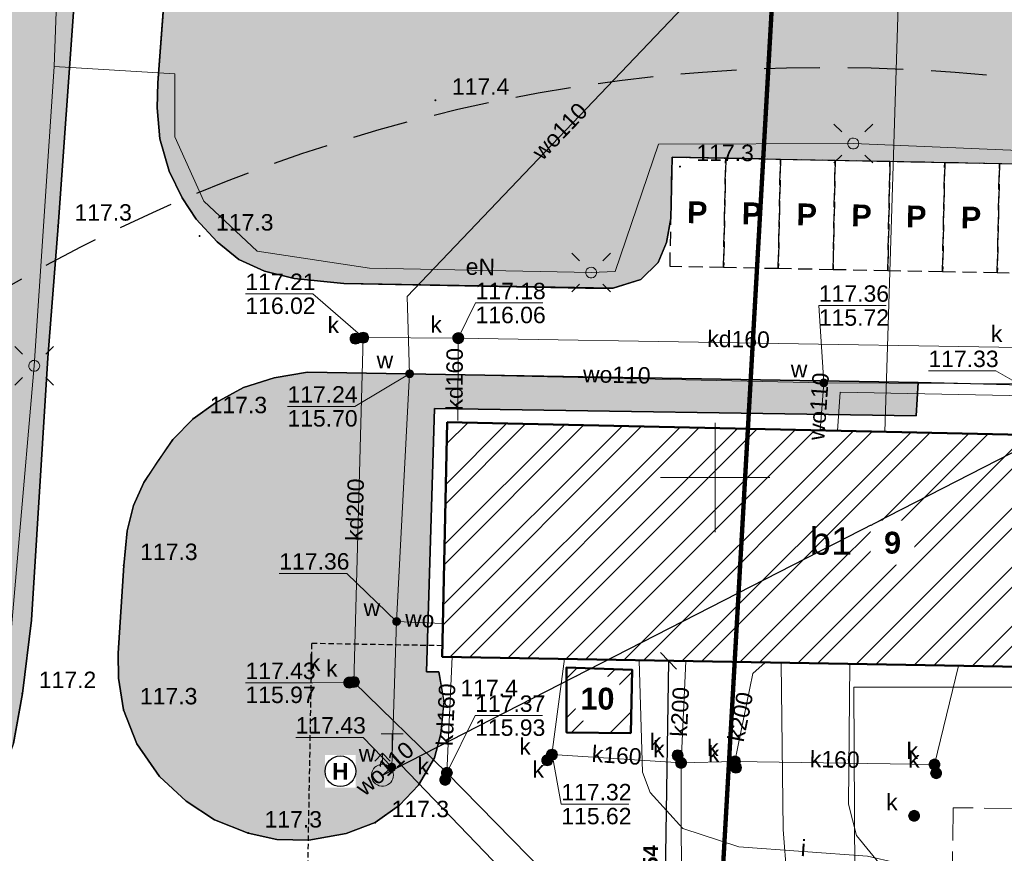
# Model space of a CAD drawing. Header units: millimetres. Extents: x -62780 to 1772512, y -757464 to -52755.
# Tile 50 of 65: x 1692117 to 1692162, y -495783 to -495745. Entities that reach past the tile are written whole.
import ezdxf
from ezdxf.enums import TextEntityAlignment as Align

# ---------------------------------------------------------------- set-up
doc = ezdxf.new("R2010")
doc.units = ezdxf.units.MM
doc.linetypes.add('DASHED', pattern=[19.05, 12.7, -6.35])
doc.linetypes.add('PRZER3-1', pattern=[2, 1.5, -0.5])
for name, color, linetype in [('AAA Cienka linia', 11, 'Continuous'), ('AAA Opis', 2, 'Continuous'), ('AAA Przerywana', 8, 'DASHED'), ('AAA Widok', 2, 'Continuous')]:
    doc.layers.add(name, color=color, linetype=linetype)
for name, color, linetype, lineweight, true_color in [('EGBB01', 7, 'Continuous', 50, 0x0a0909), ('EGBB01_O', 7, 'Continuous', 50, 0x0a0909), ('EGBD03', 7, 'Continuous', 18, 0x008000), ('GSLKOU', 7, 'Continuous', 18, 0x0a0909), ('KTKR01', 7, 'Continuous', 25, 0x0a0909), ('RTPW01', 7, 'Continuous', 13, 0x0a0909), ('RTPW01_O', 7, 'Continuous', 13, 0x0a0909), ('SUPE04', 1, 'Continuous', 18, 0xff0000), ('SUPE04_O', 1, 'Continuous', 18, 0xff0000), ('SUPG05', 7, 'Continuous', 18, 0xbfbf00), ('SUPI01', 7, 'Continuous', 18, 0x0a0909), ('SUPI01_O', 7, 'Continuous', 18, 0x0a0909), ('SUPK01', 7, 'Continuous', 18, 0x803300), ('SUPK01_O', 7, 'Continuous', 18, 0x803300), ('SUPK06', 7, 'Continuous', 18, 0x803300), ('SUPK06_O', 7, 'Continuous', 18, 0x803300), ('SUPS01_05', 7, 'Continuous', 5, 0x803300), ('SUPS01_05_O', 7, 'Continuous', 5, 0x803300), ('SUPS01_08', 5, 'Continuous', 5, 0x0000ff), ('SUPS01_08_O', 5, 'Continuous', 5, 0x0000ff), ('SUPW01', 5, 'Continuous', 18, 0x0000ff), ('SUPW01_O', 5, 'Continuous', 18, 0x0000ff), ('SUPW02', 5, 'Continuous', 18, 0x0000ff), ('SUUS02', 7, 'Continuous', 18, 0x0a0909), ('SUUS15', 5, 'Continuous', 18, 0x0000ff), ('SUUS15_O', 5, 'Continuous', 18, 0x0000ff), ('SUUS21', 7, 'Continuous', 18, 0x0a0909), ('SUUS22', 7, 'Continuous', 18, 0x0a0909), ('SUUS22_O', 7, 'Continuous', 18, 0x0a0909), ('SUUS25_O', 7, 'Continuous', 5, 0x0a0909)]:
    doc.layers.add(name, color=color, linetype=linetype, lineweight=lineweight, true_color=true_color)
for name, color, linetype, lineweight in [('EN_woda technologiczna', 144, 'Continuous', 30), ('Ramka sekcyjna', 7, 'Continuous', 18), ('SUSM', 7, 'Continuous', 18), ('SUUS25', 18, 'Continuous', 13)]:
    doc.layers.add(name, color=color, linetype=linetype, lineweight=lineweight)
doc.styles.add('Arial', font='arial.ttf')
doc.styles.add('Arial B', font='arialbd.ttf')
doc.styles.get("Standard").update_dxf_attribs({"font": 'simplex.shx', "width": 0.8})
doc.dimstyles.new('1 do 5', dxfattribs={"dimscale": 0.5, "dimtxt": 2.25, "dimasz": 2.5, "dimexe": 1.25, "dimexo": 0.625, "dimtad": 1, "dimdec": 1, "dimrnd": 0.5, "dimtxsty": 'Standard', "dimblk": 'OBLIQUE', "dimcen": 2.5, "dimclrd": 256, "dimclre": 256, "dimclrt": 2, "dimadec": 0, "dimazin": 0, "dimtfac": 1, "dimtdec": 1, "dimtmove": 0, "dimatfit": 3, "dimldrblk": 'OBLIQUE', "dimfxl": 1, "dimfxlon": 1, "dimlwd": -1, "dimlwe": -1, "dimarcsym": 0})
pattern_1 = [(45, (-5721847.2938, -6238641.709), (-1.34703841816, 1.34703841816), []), (45, (-5721846.3958, -6238641.709), (-1.34703841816, 1.34703841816), [])]
pattern_2 = [(10.2983164, (1765983.03013, -514020.02638), (0.2094918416, 0.4425997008), [0, -0.38608, 0, -0.4318, 0, -0.41275]), (340.2983164, (1765983.0301, -514020.0264), (0.727485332, 0.4320584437), [0, -0.20828, 0, -0.34798, 0, -0.13335]), (300.2983164, (1765982.75226, -514019.88356), (0.7041679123, -0.360303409), [0, -0.127, 0, -0.4572, 0, -0.5969]), (290.2983164, (1765982.75226, -514019.88356), (0.7810157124, -0.1507660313), [0, -0.0635, 0, -0.29972, 0, -0.3429])]

# ---------------------------------------------------------------- blocks, each defined once
blk = doc.blocks.new('GSPWPN1')
blk.add_hatch(color=0).paths.add_polyline_path([(-0.045, 0), (-0.043467, -0.011647), (-0.038971, -0.0225), (-0.03182, -0.03182), (-0.0225, -0.038971), (-0.011647, -0.043467), (0, -0.045), (0.011647, -0.043467), (0.0225, -0.038971), (0.03182, -0.03182), (0.038971, -0.0225), (0.043467, -0.011647), (0.045, 0), (0.043467, 0.011647), (0.038971, 0.0225), (0.03182, 0.03182), (0.0225, 0.038971), (0.011647, 0.043467), (0, 0.045), (-0.011647, 0.043467), (-0.0225, 0.038971), (-0.03182, 0.03182), (-0.038971, 0.0225), (-0.043467, 0.011647)])
blk = doc.blocks.new('GUPKSH1')
blk.add_hatch(color=0).paths.add_polyline_path([(-0.045, 0), (-0.043467, -0.011647), (-0.038971, -0.0225), (-0.03182, -0.03182), (-0.0225, -0.038971), (-0.011647, -0.043467), (0, -0.045), (0.011647, -0.043467), (0.0225, -0.038971), (0.03182, -0.03182), (0.038971, -0.0225), (0.043467, -0.011647), (0.045, 0), (0.043467, 0.011647), (0.038971, 0.0225), (0.03182, 0.03182), (0.0225, 0.038971), (0.011647, 0.043467), (0, 0.045), (-0.011647, 0.043467), (-0.0225, 0.038971), (-0.03182, 0.03182), (-0.038971, 0.0225), (-0.043467, 0.011647)])
blk = doc.blocks.new('GUPWSH1')
blk.add_hatch(color=0).paths.add_polyline_path([(-0.045, 0), (-0.043467, -0.011647), (-0.038971, -0.0225), (-0.03182, -0.03182), (-0.0225, -0.038971), (-0.011647, -0.043467), (0, -0.045), (0.011647, -0.043467), (0.0225, -0.038971), (0.03182, -0.03182), (0.038971, -0.0225), (0.043467, -0.011647), (0.045, 0), (0.043467, 0.011647), (0.038971, 0.0225), (0.03182, 0.03182), (0.0225, 0.038971), (0.011647, 0.043467), (0, 0.045), (-0.011647, 0.043467), (-0.0225, 0.038971), (-0.03182, 0.03182), (-0.038971, 0.0225), (-0.043467, 0.011647)])
blk = doc.blocks.new('GUPWZA1')
blk.add_hatch(color=0).paths.add_polyline_path([(-0.2, 0), (-0.193185, -0.051764), (-0.173205, -0.1), (-0.141421, -0.141421), (-0.1, -0.173205), (-0.051764, -0.193185), (0, -0.2), (0.051764, -0.193185), (0.1, -0.173205), (0.141421, -0.141421), (0.173205, -0.1), (0.193185, -0.051764), (0.2, 0), (0.193185, 0.051764), (0.173205, 0.1), (0.141421, 0.141421), (0.1, 0.173205), (0.051764, 0.193185), (0, 0.2), (-0.051764, 0.193185), (-0.1, 0.173205), (-0.141421, 0.141421), (-0.173205, 0.1), (-0.193185, 0.051764)])
blk = doc.blocks.new('GUPWDT1')
at = {"true_color": 0xffffff}
blk.add_hatch(color=7, dxfattribs=at).paths.add_polyline_path([(0.5, 0), (0.492404, 0.086824), (0.469846, 0.17101), (0.433013, 0.25), (0.383022, 0.321394), (0.321394, 0.383022), (0.25, 0.433013), (0.17101, 0.469846), (0.086824, 0.492404), (0, 0.5), (-0.086824, 0.492404), (-0.17101, 0.469846), (-0.25, 0.433013), (-0.321394, 0.383022), (-0.383022, 0.321394), (-0.433013, 0.25), (-0.469846, 0.17101), (-0.492404, 0.086824), (-0.5, 0), (-0.492404, -0.086824), (-0.469846, -0.17101), (-0.433013, -0.25), (-0.383022, -0.321394), (-0.321394, -0.383022), (-0.25, -0.433013), (-0.17101, -0.469846), (-0.086824, -0.492404), (0, -0.5), (0.086824, -0.492404), (0.17101, -0.469846), (0.25, -0.433013), (0.321394, -0.383022), (0.383022, -0.321394), (0.433013, -0.25), (0.469846, -0.17101), (0.492404, -0.086824)])
at = {"color": 0}
for points in [[(-0.353553, 0.646447), (0, 1), (0.353553, 0.646447)], [(0, 0.5), (0, 1)]]:
    blk.add_lwpolyline(points, dxfattribs=at)
blk.add_lwpolyline([(0, 0.5), (0.086824, 0.492404), (0.17101, 0.469846), (0.25, 0.433013), (0.321394, 0.383022), (0.383022, 0.321394), (0.433013, 0.25), (0.469846, 0.17101), (0.492404, 0.086824), (0.5, 0), (0.492404, -0.086824), (0.469846, -0.17101), (0.433013, -0.25), (0.377875, -0.32743), (0.309079, -0.393027), (0.229113, -0.444418), (0.140866, -0.479746), (0.047528, -0.497736), (-0.047528, -0.497736), (-0.140866, -0.479746), (-0.229113, -0.444418), (-0.309079, -0.393027), (-0.377875, -0.32743), (-0.433013, -0.25), (-0.4725, -0.163534), (-0.494911, -0.071157), (-0.499434, 0.023791), (-0.485906, 0.117879), (-0.454816, 0.207708), (-0.407288, 0.290028), (-0.34504, 0.361867), (-0.27032, 0.420627), (-0.185831, 0.464184), (-0.094626, 0.490964)], close=True, dxfattribs=at)
blk = doc.blocks.new('GUPWTR1')
at = {"color": 0}
for points in [[(0.5, 1), (-0.5, 1)], [(0, 0), (0, 1)]]:
    blk.add_lwpolyline(points, dxfattribs=at)
blk = doc.blocks.new('GUPKSD1_1')
at = {"true_color": 0xffffff}
blk.add_hatch(color=7, dxfattribs=at).paths.add_polyline_path([(-0.25, 0), (-0.241481, -0.064705), (-0.216506, -0.125), (-0.176777, -0.176777), (-0.125, -0.216506), (-0.064705, -0.241481), (0, -0.25), (0.064705, -0.241481), (0.125, -0.216506), (0.176777, -0.176777), (0.216506, -0.125), (0.241481, -0.064705), (0.25, 0), (0.241481, 0.064705), (0.216506, 0.125), (0.176777, 0.176777), (0.125, 0.216506), (0.064705, 0.241481), (0, 0.25), (-0.064705, 0.241481), (-0.125, 0.216506), (-0.176777, 0.176777), (-0.216506, 0.125), (-0.241481, 0.064705)])
at = {"color": 0}
blk.add_lwpolyline([(0, 0.25), (0.064705, 0.241481), (0.125, 0.216506), (0.176777, 0.176777), (0.216506, 0.125), (0.241481, 0.064705), (0.25, 0), (0.241481, -0.064705), (0.216506, -0.125), (0.176777, -0.176777), (0.125, -0.216506), (0.064705, -0.241481), (0, -0.25), (-0.064705, -0.241481), (-0.125, -0.216506), (-0.176777, -0.176777), (-0.216506, -0.125), (-0.241481, -0.064705), (-0.25, 0), (-0.241481, 0.064705), (-0.216506, 0.125), (-0.176777, 0.176777), (-0.125, 0.216506), (-0.064705, 0.241481)], close=True, dxfattribs=at)
blk = doc.blocks.new('GUPISL1_10')
at = {"true_color": 0xffffff}
blk.add_hatch(color=7, dxfattribs=at).paths.add_polyline_path([(0.241482, 0.064705), (0.216507, 0.125), (0.160698, 0.19151), (0.085505, 0.234922), (0, 0.25), (-0.07369, 0.238893), (-0.14083, 0.20656), (-0.195458, 0.155872), (-0.232718, 0.091335), (-0.2493, 0.018682), (-0.243732, -0.05563), (-0.216507, -0.125), (-0.170042, -0.183262), (-0.10847, -0.225242), (-0.03726, -0.247207), (0.03726, -0.247207), (0.10847, -0.225242), (0.170042, -0.183262), (0.216507, -0.125), (0.241482, -0.064705), (0.25, 0), (0.241482, 0.064705), (0, 0.25), (0.085505, 0.234922), (0.160697, 0.19151), (0.216507, 0.125), (0.241482, 0.064705), (0.25, 0), (0.241482, -0.064705), (0.216507, -0.125), (0.170042, -0.183262), (0.10847, -0.225242), (0.03726, -0.247207), (-0.03726, -0.247207), (-0.10847, -0.225242), (-0.170042, -0.183262), (-0.216507, -0.125), (-0.243732, -0.05563), (-0.2493, 0.018682), (-0.232718, 0.091335), (-0.195458, 0.155872), (-0.14083, 0.20656), (-0.07369, 0.238893), (0, 0.25)])
at = {"color": 0}
for points in [[(-0.883883, 0.883883), (-0.53033, 0.53033)], [(0.883883, 0.883883), (0.53033, 0.53033)], [(-0.883883, -0.883883), (-0.53033, -0.53033)], [(0.883883, -0.883883), (0.53033, -0.53033)]]:
    blk.add_lwpolyline(points, dxfattribs=at)
blk.add_lwpolyline([(0, 0.25), (0.085505, 0.234922), (0.160697, 0.19151), (0.216507, 0.125), (0.241482, 0.064705), (0.25, 0), (0.241482, -0.064705), (0.216507, -0.125), (0.170042, -0.183262), (0.10847, -0.225242), (0.03726, -0.247207), (-0.03726, -0.247207), (-0.10847, -0.225242), (-0.170042, -0.183262), (-0.216507, -0.125), (-0.243732, -0.05563), (-0.2493, 0.018682), (-0.232718, 0.091335), (-0.195458, 0.155872), (-0.14083, 0.20656), (-0.07369, 0.238893)], close=True, dxfattribs=at)
blk = doc.blocks.new('GUPKWZ1_1')
at = {"true_color": 0xffffff}
blk.add_hatch(color=7, dxfattribs=at).paths.add_polyline_path([(-0.25, 0), (-0.241481, -0.064705), (-0.216506, -0.125), (-0.176777, -0.176777), (-0.125, -0.216506), (-0.064705, -0.241481), (0, -0.25), (0.064705, -0.241481), (0.125, -0.216506), (0.176777, -0.176777), (0.216506, -0.125), (0.241481, -0.064705), (0.25, 0), (0.241481, 0.064705), (0.216506, 0.125), (0.176777, 0.176777), (0.125, 0.216506), (0.064705, 0.241481), (0, 0.25), (-0.064705, 0.241481), (-0.125, 0.216506), (-0.176777, 0.176777), (-0.216506, 0.125), (-0.241481, 0.064705)])
at = {"color": 0}
blk.add_lwpolyline([(0, 0.25), (0.064705, 0.241481), (0.125, 0.216506), (0.176777, 0.176777), (0.216506, 0.125), (0.241481, 0.064705), (0.25, 0), (0.241481, -0.064705), (0.216506, -0.125), (0.176777, -0.176777), (0.125, -0.216506), (0.064705, -0.241481), (0, -0.25), (-0.064705, -0.241481), (-0.125, -0.216506), (-0.176777, -0.176777), (-0.216506, -0.125), (-0.241481, -0.064705), (-0.25, 0), (-0.241481, 0.064705), (-0.216506, 0.125), (-0.176777, 0.176777), (-0.125, 0.216506), (-0.064705, 0.241481)], close=True, dxfattribs=at)
blk = doc.blocks.new('zw$117')
at = {"layer": 'EGBB01', "color": 8, "linetype": 'Continuous', "lineweight": 50, "elevation": 10.26}
for points in [[(-147.155, -130.747), (-147.379, -141.455), (-112.111, -142.076), (-111.879, -131.528)], [(-138.77, -144.953), (-141.7, -144.909), (-141.707, -141.948), (-138.708, -142.053)]]:
    blk.add_lwpolyline(points, close=True, dxfattribs=at)
at = {"layer": 'EGBD03', "color": 8, "linetype": 'Continuous', "lineweight": 18}
for points in [[(-191.929, -250.537), (-172.93, -251.432), (-140.34, -253.025), (-130.847, -85.624), (-183.141, -75.702), (-183.293, -78.727)], [(-130.847, -85.624), (-107.621, -90.027), (-116.852, -254.052), (-140.34, -253.025)]]:
    blk.add_lwpolyline(points, close=True, dxfattribs=at)
at = {"layer": 'GSLKOU', "color": 8, "linetype": 'PRZER3-1', "lineweight": 18, "elevation": 10.18}
blk.add_lwpolyline([(-121.138, -148.384), (-124.048, -148.351), (-124.148, -155.491), (-121.288, -155.553)], dxfattribs=at)
at = {"layer": 'KTKR01', "color": 8, "linetype": 'Continuous', "lineweight": 25, "elevation": 10.18}
for points in [[(-158.619, -92.259), (-160.357, -115.253), (-160.387, -116.393), (-160.273, -117.805), (-159.84, -119.283), (-159.252, -120.504), (-158.609, -121.476), (-157.648, -122.514), (-156.662, -123.322), (-155.491, -123.843), (-154.137, -124.178), (-151.871, -124.409), (-140.832, -124.62), (-139.581, -124.623), (-138.314, -124.226), (-137.52, -123.45), (-137.133, -122.537), (-136.943, -121.45), (-136.882, -118.64), (-119.494, -118.976)], [(-110.149, -129.329), (-125.646, -128.937), (-153.525, -128.46), (-155.05, -128.713), (-156.448, -129.167), (-157.731, -129.864), (-158.745, -130.586), (-159.672, -131.529), (-160.371, -132.537), (-160.998, -133.496), (-161.478, -134.557), (-161.759, -135.703), (-161.917, -137.29), (-162.17, -141.286), (-162.151, -142.437), (-161.927, -143.882), (-161.315, -145.433), (-160.292, -146.922), (-159.062, -148.055), (-157.767, -148.898), (-156.238, -149.506), (-154.923, -149.8), (-153.463, -149.827), (-151.757, -149.528), (-150.438, -149.032), (-149.333, -148.241), (-148.456, -147.317), (-147.723, -146.08), (-147.443, -144.975), (-147.296, -143.507), (-147.532, -142.143), (-148.092, -142.142), (-147.733, -130.116), (-125.734, -130.456), (-125.646, -128.937)], [(-162.683, -90.765), (-164.917, -121.792), (-165.376, -127.805), (-166.124, -139.784), (-166.545, -143.137), (-166.956, -145.411)]]:
    blk.add_lwpolyline(points, dxfattribs=at)
at = {"layer": 'Ramka sekcyjna', "color": 8, "linetype": 'Continuous', "lineweight": 18, "flags": 128}
for points in [[(-134.915, -135.773), (-134.915, -130.773)], [(-132.415, -133.273), (-137.415, -133.273)]]:
    blk.add_lwpolyline(points, dxfattribs=at)
at = {"layer": 'SUPE04', "color": 8, "linetype": 'Continuous', "lineweight": 18, "elevation": 10.18}
for points in [[(-165.094, -114.497), (-164.3, -92.826)], [(-165.094, -114.497), (-166.003, -128.174), (-167.443, -144.672), (-169.457, -148.736), (-173.966, -156.316), (-175.245, -175.507)], [(-112.475, -130.197), (-111.403, -124.595), (-115.751, -123.835), (-117.451, -122.724), (-118.904, -118.437), (-128.609, -118.02), (-137.511, -118.049), (-139.478, -123.864), (-140.579, -123.914), (-150.698, -123.711), (-155.825, -122.937), (-158.264, -120.652), (-159.581, -117.718), (-159.579, -114.837), (-165.094, -114.497)], [(-133.049, -163.121), (-128.485, -162.984), (-128.579, -142.847), (-120.287, -142.848)]]:
    blk.add_lwpolyline(points, dxfattribs=at)
at = {"layer": 'SUPG05', "color": 8, "linetype": 'Continuous', "lineweight": 18, "elevation": 10.18}
blk.add_lwpolyline([(-125.604, -91.371), (-125.923, -91.303), (-127.167, -131.19)], dxfattribs=at)
at = {"layer": 'SUPI01', "color": 8, "linetype": 'Continuous', "lineweight": 18, "elevation": 10.18}
for points in [[(-117.274, -159.777), (-119.091, -157.403), (-123.281, -153.476), (-126.645, -150.874), (-127.97, -150.57), (-133.833, -150.134), (-136.399, -149.297), (-137.879, -147.649), (-138.232, -146.723), (-138.38, -141.629)], [(-131.911, -141.756), (-131.808, -149.35), (-131.647, -151.504), (-127.19, -156.106), (-121.291, -162.324), (-121.253, -162.985), (-121.47, -168.293)]]:
    blk.add_lwpolyline(points, dxfattribs=at)
at = {"layer": 'SUPK01', "color": 8, "linetype": 'Continuous', "lineweight": 18, "elevation": 10.18}
for points in [[(-150.986, -126.886), (-151.411, -142.612), (-147.165, -146.76)], [(-121.056, -127.33), (-146.645, -126.905), (-150.986, -126.886)], [(-146.645, -126.905), (-146.663, -130.666)], [(-147.165, -146.76), (-146.929, -141.463)], [(-147.165, -146.76), (-132.268, -161.965), (-124.977, -162.027)]]:
    blk.add_lwpolyline(points, dxfattribs=at)
at = {"layer": 'SUPK06', "color": 8, "linetype": 'Continuous', "lineweight": 18, "elevation": 10.18}
for points in [[(-141.8, -141.557), (-142.369, -145.927), (-136.474, -146.305)], [(-136.474, -146.305), (-136.26, -141.657)], [(-136.474, -146.305), (-134.013, -146.239), (-124.903, -146.375), (-123.811, -141.874)], [(-132.64, -141.713), (-133.199, -142.223), (-134.013, -146.239)], [(-136.474, -146.305), (-136.452, -153.897), (-129.537, -159.764)]]:
    blk.add_lwpolyline(points, dxfattribs=at)
at = {"layer": 'SUPS01_05_O', "color": 8, "linetype": 'Continuous', "lineweight": 13, "elevation": 10.8, "flags": 128}
for points in [[(-150.986, -126.886), (-153.283, -124.881), (-156.363, -124.881)], [(-146.645, -126.905), (-145.857, -125.302), (-142.777, -125.302)], [(-151.411, -142.612), (-153.28, -142.648), (-156.36, -142.648)], [(-147.165, -146.76), (-145.875, -144.146), (-142.795, -144.146)], [(-142.365, -145.923), (-141.941, -148.186), (-138.861, -148.186)]]:
    blk.add_lwpolyline(points, dxfattribs=at)
at = {"layer": 'SUPS01_08_O', "color": 8, "linetype": 'Continuous', "lineweight": 13, "elevation": 10.8, "flags": 128}
for points in [[(-129.955, -128.953), (-130.183, -125.419), (-127.103, -125.419)], [(-148.865, -128.533), (-151.364, -130.024), (-154.444, -130.024)], [(-121.045, -129.003), (-122.101, -128.401), (-125.181, -128.401)], [(-149.465, -139.843), (-151.736, -137.65), (-154.816, -137.65)], [(-149.685, -146.493), (-150.988, -145.137), (-154.068, -145.137)]]:
    blk.add_lwpolyline(points, dxfattribs=at)
at = {"layer": 'SUPW01', "color": 8, "linetype": 'Continuous', "lineweight": 18, "elevation": 10.18}
for points in [[(-133.606, -90.843), (-134.483, -94.528), (-134.49, -100.369), (-134.817, -110.136), (-148.971, -125.002), (-148.865, -128.535), (-149.461, -139.847), (-149.662, -145.975)], [(-148.865, -128.535), (-129.957, -128.949), (-121.046, -129.001), (-110.822, -129.496), (-110.676, -124.178), (-110.588, -123.219)], [(-129.957, -128.949), (-130.117, -131.126)], [(-149.461, -139.847), (-147.362, -139.935)], [(-108.83, -177.835), (-108.948, -176.082), (-109.422, -175.764), (-110.288, -175.548), (-111.068, -175.524), (-121.716, -175.23), (-122.592, -174.484), (-123.131, -173.824), (-127.309, -168.707), (-127.288, -165.906), (-127.238, -157.675), (-127.112, -151.286), (-128.472, -149.621), (-128.837, -148.194), (-128.77, -141.783)], [(-149.662, -145.975), (-149.681, -146.495), (-150.108, -146.867)], [(-149.662, -145.975), (-137.42, -158.721), (-136.445, -159.558), (-136.312, -159.941), (-131.067, -165.778), (-123.933, -173.409), (-122.92, -173.778), (-122.812, -173.92)]]:
    blk.add_lwpolyline(points, dxfattribs=at)
at = {"layer": 'SUPW02', "color": 8, "linetype": 'Continuous', "lineweight": 18, "elevation": 10.18}
blk.add_lwpolyline([(-129.327, -131.141), (-129.205, -129.382), (-109.877, -129.754), (-107.984, -131.859), (-108.135, -140.698), (-108.671, -165.274), (-97.646, -176.688), (-97.008, -177.92), (-95.227, -185.614), (-94.81, -187.412)], dxfattribs=at)
at = {"layer": 'RTPW01', "color": 8, "linetype": 'Continuous', "lineweight": 13}
for p in [(-147.687, -116.045, 10.2), (-136.524, -119.075, 10.2), (-164.917, -121.792, 10.2), (-158.453, -122.244, 10.2), (-158.745, -130.586, 10.2), (-161.917, -137.29, 10.2), (-166.545, -143.137, 10.2), (-161.927, -143.882, 10.2), (-147.296, -143.507, 10.2), (-150.438, -149.032, 10.2), (-156.238, -149.506, 10.2)]:
    blk.add_blockref('GSPWPN1', p, dxfattribs=at)
at = {"layer": 'SUPS01_05', "color": 8, "linetype": 'Continuous', "lineweight": 5}
for p in [(-150.986, -126.886, 10.24), (-146.645, -126.905, 10.24), (-151.411, -142.612, 10.24), (-142.365, -145.923, 10.24), (-147.165, -146.76, 10.24)]:
    blk.add_blockref('GUPKSH1', p, dxfattribs=at)
at = {"layer": 'SUPS01_08', "color": 8, "linetype": 'Continuous', "lineweight": 5}
for p in [(-148.865, -128.533, 10.24), (-129.955, -128.953, 10.24), (-149.465, -139.843, 10.24), (-149.685, -146.493, 10.24)]:
    blk.add_blockref('GUPWSH1', p, dxfattribs=at)
at = {"layer": 'SUSM', "color": 8, "linetype": 'Continuous', "lineweight": 18}
for p in [(-128.609, -118.02, 10.24), (-140.579, -123.914, 10.24), (-166.003, -128.174, 10.24)]:
    blk.add_blockref('GUPISL1_10', p, dxfattribs=at)
at = {"layer": 'SUUS02', "color": 8, "linetype": 'Continuous', "lineweight": 18}
blk.add_blockref('GUPWDT1', (-150.108, -146.867, 10.24), dxfattribs=at)
at = {"layer": 'SUUS15', "color": 8, "linetype": 'Continuous', "lineweight": 18}
for p in [(-150.986, -126.886, 10.24), (-146.645, -126.905, 10.24), (-151.411, -142.612, 10.24), (-142.369, -145.927, 10.24), (-136.474, -146.305, 10.24), (-134.013, -146.239, 10.24), (-147.165, -146.76, 10.24), (-124.903, -146.375, 10.24)]:
    blk.add_blockref('GUPKSD1_1', p, dxfattribs=at)
at = {"layer": 'SUUS21', "color": 8, "linetype": 'Continuous', "lineweight": 18}
blk.add_blockref('GUPWTR1', (-149.662, -145.975, 10.24), dxfattribs=at)
at = {"layer": 'SUUS22', "color": 8, "linetype": 'Continuous', "lineweight": 18}
for p in [(-151.336, -126.93, 10.25), (-151.622, -142.638, 10.25), (-142.584, -146.184, 10.25), (-136.628, -145.962, 10.25), (-133.968, -146.52, 10.25), (-124.83, -146.776, 10.25), (-147.241, -147.079, 10.25), (-125.835, -148.718, 10.25)]:
    blk.add_blockref('GUPKWZ1_1', p, dxfattribs=at)
at = {"layer": 'SUUS25', "color": 8, "linetype": 'Continuous', "lineweight": 5}
for p in [(-148.865, -128.535, 10.24), (-129.957, -128.949, 10.24), (-149.461, -139.847, 10.24), (-149.681, -146.495, 10.24)]:
    blk.add_blockref('GUPWZA1', p, dxfattribs=at)
at = {"layer": 'EGBB01_O', "color": 8, "linetype": 'Continuous', "lineweight": 0, "style": 'Arial'}
for s, p in [('b1', (-129.629, -136.8, 10.8)), ('s1', (-140.207, -143.815, 10.8))]:
    blk.add_text(s, height=1.25, dxfattribs=at).set_placement(p, align=Align.CENTER)
at = {"layer": 'RTPW01_O', "color": 8, "linetype": 'Continuous', "lineweight": 0, "style": 'Arial'}
for s, p in [('117.4', (-146.937, -115.795, 10.8)), ('117.3', (-135.774, -118.825, 10.8)), ('117.3', (-164.167, -121.542, 10.8)), ('117.3', (-157.703, -121.994, 10.8)), ('117.3', (-157.995, -130.336, 10.8)), ('117.3', (-161.167, -137.04, 10.8)), ('117.2', (-165.795, -142.887, 10.8)), ('117.3', (-161.177, -143.632, 10.8)), ('117.4', (-146.546, -143.257, 10.8)), ('117.3', (-149.688, -148.782, 10.8)), ('117.3', (-155.488, -149.256, 10.8))]:
    blk.add_text(s, height=0.75, dxfattribs=at).set_placement(p)
at = {"layer": 'SUPE04_O', "color": 8, "linetype": 'Continuous', "lineweight": 0, "style": 'Arial'}
blk.add_text('eN', height=0.75, rotation=358.8457, dxfattribs=at).set_placement((-145.643, -124.024, 10.8), align=Align.CENTER)
at = {"layer": 'SUPI01_O', "color": 8, "linetype": 'Continuous', "lineweight": 0, "style": 'Arial'}
blk.add_text('i', height=0.75, rotation=355.7413, dxfattribs=at).set_placement((-130.917, -150.563, 10.8), align=Align.CENTER)
at = {"layer": 'SUPK01_O', "color": 8, "linetype": 'Continuous', "lineweight": 0, "style": 'Arial'}
for s, rotation, p in [('kd160', 359.0485, (-133.854, -127.329, 10.8)), ('kd160', 89.7211, (-146.442, -128.786, 10.8)), ('kd200', 88.4493, (-150.987, -134.755, 10.8)), ('kd160', 87.4461, (-146.836, -144.121, 10.8))]:
    blk.add_text(s, height=0.75, rotation=rotation, dxfattribs=at).set_placement(p, align=Align.CENTER)
at = {"layer": 'SUPK06_O', "color": 8, "linetype": 'Continuous', "lineweight": 0, "style": 'Arial'}
for s, rotation, p in [('k200', 87.3578, (-136.155, -143.991, 10.8)), ('k200', 78.5542, (-133.398, -144.273, 10.8)), ('k160', 356.3387, (-139.435, -146.328, 10.8)), ('k160', 359.1476, (-129.461, -146.519, 10.8))]:
    blk.add_text(s, height=0.75, rotation=rotation, dxfattribs=at).set_placement(p, align=Align.CENTER)
at = {"layer": 'SUPS01_05_O', "color": 8, "linetype": 'Continuous', "lineweight": 0, "style": 'Arial'}
for s, p in [('117.21', (-156.363, -124.709, 10.8)), ('117.18', (-145.857, -125.129, 10.8)), ('116.02', (-156.363, -125.804, 10.8)), ('116.06', (-145.857, -126.224, 10.8)), ('117.43', (-156.36, -142.476, 10.8)), ('115.97', (-156.36, -143.571, 10.8)), ('117.37', (-145.875, -143.973, 10.8)), ('115.93', (-145.875, -145.068, 10.8)), ('117.32', (-141.941, -148.013, 10.8)), ('115.62', (-141.941, -149.108, 10.8))]:
    blk.add_text(s, height=0.75, rotation=360, dxfattribs=at).set_placement(p)
at = {"layer": 'SUPS01_08_O', "color": 8, "linetype": 'Continuous', "lineweight": 0, "style": 'Arial'}
for s, p in [('117.36', (-130.183, -125.247, 10.8)), ('115.72', (-130.183, -126.342, 10.8)), ('117.33', (-125.181, -128.229, 10.8)), ('117.24', (-154.444, -129.851, 10.8)), ('115.70', (-154.444, -130.946, 10.8)), ('117.36', (-154.816, -137.477, 10.8)), ('117.43', (-154.068, -144.965, 10.8))]:
    blk.add_text(s, height=0.75, rotation=360, dxfattribs=at).set_placement(p)
at = {"layer": 'SUPW01_O', "color": 8, "linetype": 'Continuous', "lineweight": 0, "style": 'Arial'}
for s, rotation, p in [('wo110', 46.4071, (-141.74, -117.715, 10.8)), ('wo110', 358.7468, (-139.416, -128.954, 10.8)), ('wo110', 85.8085, (-129.826, -130.053, 10.8)), ('wo', 357.5949, (-148.42, -140.103, 10.8)), ('wo110', 41.0962, (-149.755, -146.841, 10.8))]:
    blk.add_text(s, height=0.75, rotation=rotation, dxfattribs=at).set_placement(p, align=Align.CENTER)
at = {"layer": 'SUUS15_O', "color": 8, "linetype": 'Continuous', "lineweight": 0, "style": 'Arial'}
for p in [(-147.395, -126.655, 10.8), (-121.806, -127.08, 10.8), (-152.161, -142.362, 10.8), (-134.763, -145.989, 10.8), (-137.224, -146.055, 10.8), (-125.653, -146.125, 10.8)]:
    blk.add_text('k', height=0.75, dxfattribs=at).set_placement(p, align=Align.RIGHT)
blk.add_text('k', height=0.75, rotation=360, dxfattribs=at).set_placement((-142.728, -146.982, 10.8), align=Align.RIGHT)
at = {"layer": 'SUUS22_O', "color": 8, "linetype": 'Continuous', "lineweight": 0, "style": 'Arial'}
for p in [(-152.086, -126.68, 10.8), (-152.94, -142.101, 10.8), (-143.334, -145.934, 10.8), (-137.378, -145.712, 10.8), (-134.718, -146.27, 10.8), (-147.991, -146.829, 10.8), (-125.58, -146.526, 10.8), (-126.585, -148.468, 10.8)]:
    blk.add_text('k', height=0.75, dxfattribs=at).set_placement(p, align=Align.RIGHT)
at = {"layer": 'SUUS25_O', "color": 8, "linetype": 'Continuous', "lineweight": 0, "style": 'Arial'}
for p in [(-149.615, -128.285, 10.8), (-130.707, -128.699, 10.8), (-150.211, -139.597, 10.8), (-150.431, -146.245, 10.8)]:
    blk.add_text('w', height=0.75, dxfattribs=at).set_placement(p, align=Align.RIGHT)
blk = doc.blocks.new('_OBLIQUE')
at = {"color": 0, "linetype": 'ByBlock', "lineweight": -2}
blk.add_line((-0.5, -0.5), (0.5, 0.5), dxfattribs=at)
blk = doc.blocks.new('*D199')
for p, q in [((1692146.868, -495774.678), (1692146.541, -495795.215)), ((1692146.868, -495774.678), (1692147.243, -495774.684)), ((1692146.541, -495795.215), (1692146.916, -495795.221))]:
    blk.add_line(p, q)
at = {"layer": 'Defpoints', "color": 0, "lineweight": -3}
for p in [(1692146.73, -495774.676), (1692146.403, -495795.212), (1692146.541, -495795.215)]:
    blk.add_point(p, dxfattribs=at)
at = {"xscale": 0.75, "yscale": 0.75, "zscale": 0.75}
for p, rotation in [((1692146.868, -495774.678), 89.08706465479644), ((1692146.541, -495795.215), 269.0870646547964)]:
    blk.add_blockref('_OBLIQUE', p, dxfattribs=dict(at, rotation=rotation))
at = {"color": 1, "insert": (1692146.113, -495784.28), "char_height": 0.675, "attachment_point": 5, "rotation": 89.0871, "style": 'Arial B', "bg_fill": 3, "box_fill_scale": 1.1, "bg_fill_color": 257, "bg_fill_transparency": 0}
blk.add_mtext('20,54', dxfattribs=at)
blk = doc.blocks.new('zw$E6E9')
at = {"layer": 'EN_woda technologiczna', "linetype": 'DASHED', "ltscale": 0.02}
for p, q in [((31.575, -107.578, 10.2), (31.288, -123.521, 10.273)), ((37.546, -107.682, 10.26), (31.575, -107.578, 10.2))]:
    blk.add_line(p, q, dxfattribs=at)

msp = doc.modelspace()

# ---------------------------------------------------------------- hatches: boundary and pattern name
h = msp.add_hatch()
h.set_pattern_fill('ANSI32', color=40, scale=0.2, style=0)
h.set_pattern_definition(pattern_1)
h.paths.add_polyline_path([(1692136.764, -495763.788), (1692172.0392, -495764.569), (1692171.8075, -495775.1175), (1692136.5395, -495774.4966)])
h = msp.add_hatch()
h.set_pattern_fill('ANSI32', color=150, scale=0.2, style=0)
h.set_pattern_definition(pattern_1)
h.paths.add_polyline_path([(1692142.212, -495774.9898), (1692145.2109, -495775.0943), (1692145.1482, -495777.9939), (1692142.2183, -495777.9506)])
at = {"layer": 'AAA Widok'}
h = msp.add_hatch(dxfattribs=at)
h.set_pattern_fill('AR-SAND', color=107, scale=0.01, angle=332.79832, style=0)
h.set_pattern_definition(pattern_2)
h.paths.add_polyline_path([(1692100.778, -495708.7434), (1692114.7945, -495711.4029), (1692116.304, -495712.384), (1692117.174, -495713.374), (1692118.964, -495715.664), (1692120.274, -495718.184), (1692120.814, -495720.034), (1692121.394, -495723.644), (1692121.2361, -495723.806), (1692119.002, -495754.8331), (1692118.5426, -495760.8462), (1692117.7949, -495772.8256), (1692117.3738, -495776.1788), (1692116.9624, -495778.4519), (1692116.2772, -495780.3799), (1692114.7432, -495783.3328), (1692110.5987, -495789.0289), (1692109.2936, -495809.1101), (1692101.6307, -495884.0324), (1692091.9901, -495883.578), (1692100.626, -495711.7675)])
h = msp.add_hatch(dxfattribs=at)
h.set_pattern_fill('AR-SAND', color=107, scale=0.01, angle=332.79832, style=0)
h.set_pattern_definition(pattern_2)
h.paths.add_polyline_path([(1692125.8917, -495713.5085), (1692153.0718, -495718.6656), (1692151.195, -495751.7619), (1692147.0366, -495751.6816), (1692146.9756, -495754.4912), (1692146.7858, -495755.578), (1692146.3991, -495756.4912), (1692145.6048, -495757.267), (1692144.3373, -495757.6641), (1692132.0479, -495757.4507), (1692129.7815, -495757.2195), (1692128.4272, -495756.8848), (1692127.2563, -495756.3634), (1692126.2708, -495755.5553), (1692125.3094, -495754.5176), (1692124.6668, -495753.5457), (1692124.0789, -495752.3247), (1692123.6456, -495750.8464), (1692123.5312, -495749.434), (1692123.5619, -495748.2943), (1692125.3727, -495724.0512), (1692125.3403, -495723.8989)])
h = msp.add_hatch(dxfattribs=at)
h.set_pattern_fill('AR-SAND', color=107, scale=0.01, angle=332.79832, style=0)
h.set_pattern_definition(pattern_2)
h.paths.add_polyline_path([(1692176.298, -495723.0685), (1692153.0718, -495718.6656), (1692151.195, -495751.7619), (1692164.4251, -495752.0176), (1692164.355, -495754.777), (1692164.4752, -495755.8694), (1692164.9172, -495756.8677), (1692165.604, -495757.6004), (1692166.5067, -495758.0169), (1692167.7739, -495758.1899), (1692173.893, -495758.3311), (1692173.6428, -495770.2455)])

# ---------------------------------------------------------------- linework, layer by layer
at = {"color": 40, "linetype": 'Continuous', "const_width": 0.2}
for points in [[(1692100.778, -495708.7434), (1692100.626, -495711.7681), (1692091.9901, -495883.578), (1692110.989, -495884.4735), (1692143.5789, -495886.066), (1692153.0718, -495718.6656)], [(1692153.0718, -495718.6656), (1692176.298, -495723.0685), (1692167.0666, -495887.0929), (1692143.579, -495886.066)]]:
    msp.add_lwpolyline(points, close=True, dxfattribs=at)
at = {"layer": 'AAA Cienka linia', "color": 7, "lineweight": -2}
for points in [[(1692100.778, -495708.7434), (1692114.7945, -495711.4029), (1692116.304, -495712.384), (1692117.174, -495713.374), (1692118.964, -495715.664), (1692120.274, -495718.184), (1692120.814, -495720.034), (1692121.394, -495723.644), (1692121.2361, -495723.806), (1692119.002, -495754.8331), (1692118.5426, -495760.8462), (1692117.7949, -495772.8256), (1692117.3738, -495776.1788), (1692116.9624, -495778.4519), (1692116.2772, -495780.3799), (1692114.7432, -495783.3328), (1692110.5987, -495789.0289), (1692109.2936, -495809.1101), (1692101.6307, -495884.0324), (1692091.9901, -495883.578), (1692100.626, -495711.7675)], [(1692125.8917, -495713.5085), (1692153.0718, -495718.6656), (1692151.195, -495751.7619), (1692147.0366, -495751.6816), (1692146.9756, -495754.4912), (1692146.7858, -495755.578), (1692146.3991, -495756.4912), (1692145.6048, -495757.267), (1692144.3373, -495757.6641), (1692132.0479, -495757.4507), (1692129.7815, -495757.2195), (1692128.4272, -495756.8848), (1692127.2563, -495756.3634), (1692126.2708, -495755.5553), (1692125.3094, -495754.5176), (1692124.6668, -495753.5457), (1692124.0789, -495752.3247), (1692123.6456, -495750.8464), (1692123.5312, -495749.434), (1692123.5619, -495748.2943), (1692125.3727, -495724.0512), (1692125.3403, -495723.8989)]]:
    msp.add_lwpolyline(points, close=True, dxfattribs=at)
at = {"layer": 'AAA Cienka linia', "color": 7, "lineweight": -2, "elevation": 10.18}
for points in [[(1692116.9624, -495778.4519), (1692117.3738, -495776.1788), (1692117.7949, -495772.8256), (1692118.5426, -495760.8462), (1692119.002, -495754.8331), (1692121.2361, -495723.806)], [(1692125.3727, -495724.0512), (1692123.5619, -495748.2943), (1692123.5312, -495749.434), (1692123.6456, -495750.8464), (1692124.0789, -495752.3247), (1692124.6668, -495753.5457), (1692125.3094, -495754.5176), (1692126.2708, -495755.5553), (1692127.2563, -495756.3634), (1692128.4272, -495756.8848), (1692129.7815, -495757.2195), (1692132.0479, -495757.4507), (1692143.087, -495757.6613), (1692144.3373, -495757.6641), (1692145.6048, -495757.267), (1692146.3991, -495756.4912), (1692146.7858, -495755.578), (1692146.9756, -495754.4912), (1692147.0366, -495751.6816), (1692164.4251, -495752.0176)]]:
    msp.add_lwpolyline(points, dxfattribs=at)
at = {"layer": 'AAA Cienka linia', "color": 7, "linetype": 'DASHED', "lineweight": -2, "ltscale": 0.05}
for points in [[(1692147.0366, -495751.6806), (1692149.482, -495751.7288), (1692149.3854, -495756.7279), (1692146.94, -495756.6807)], [(1692149.482, -495751.7288), (1692151.9816, -495751.7771), (1692151.885, -495756.7762), (1692149.3854, -495756.7279)], [(1692151.9816, -495751.7771), (1692154.4811, -495751.8254), (1692154.3845, -495756.8245), (1692151.885, -495756.7762)], [(1692154.4811, -495751.8254), (1692156.9806, -495751.8737), (1692156.884, -495756.8728), (1692154.3845, -495756.8245)], [(1692156.9806, -495751.8737), (1692159.4802, -495751.922), (1692159.3836, -495756.9211), (1692156.884, -495756.8728)], [(1692159.4802, -495751.922), (1692161.9797, -495751.9703), (1692161.8831, -495756.9694), (1692159.3836, -495756.9211)], [(1692161.9797, -495751.9703), (1692164.4251, -495752.0176), (1692164.3285, -495757.0166), (1692161.8831, -495756.9694)]]:
    msp.add_lwpolyline(points, close=True, dxfattribs=at)
at = {"layer": 'AAA Cienka linia', "color": 7, "lineweight": -2, "elevation": 10.26}
for points in [[(1692136.764, -495763.788), (1692172.0392, -495764.569), (1692171.8075, -495775.1175), (1692136.5395, -495774.4966)], [(1692142.212, -495774.9898), (1692145.2109, -495775.0943), (1692145.1482, -495777.9939), (1692142.2183, -495777.9506)]]:
    msp.add_lwpolyline(points, close=True, dxfattribs=at)

# ---------------------------------------------------------------- block references
at = {"layer": 'AAA Cienka linia', "color": 7, "lineweight": -2}
msp.add_blockref('zw$117', (1692283.9187, -495633.0413), dxfattribs=at)

# ---------------------------------------------------------------- texts
at = {"layer": 'AAA Opis', "color": 7, "char_height": 1, "width": 2.5, "attachment_point": 5, "rotation": 358.89313, "style": 'Arial B'}
for insert in [(1692148.184, -495754.2042), (1692150.6835, -495754.2525), (1692153.183, -495754.3008), (1692155.6826, -495754.3491), (1692158.1821, -495754.3974), (1692160.6816, -495754.4457)]:
    msp.add_mtext('P', dxfattribs=dict(at, insert=insert))

# ---------------------------------------------------------------- next in the draw order: texts
at = {"layer": 'AAA Opis', "color": 0, "char_height": 1, "width": 0.995127, "attachment_point": 5, "style": 'Arial B', "bg_fill": 3, "box_fill_scale": 1.5, "bg_fill_color": 257, "bg_fill_transparency": 0}
for s, insert in [('9', (1692157.101, -495769.2963)), ('10', (1692143.6275, -495776.4192))]:
    msp.add_mtext(s, dxfattribs=dict(at, insert=insert))

# ---------------------------------------------------------------- next in the draw order: hatches: boundary and pattern name
at = {"layer": 'AAA Widok'}
h = msp.add_hatch(dxfattribs=at)
h.set_pattern_fill('AR-SAND', color=107, scale=0.01, angle=332.79832, style=0)
h.set_pattern_definition(pattern_2)
h.paths.add_polyline_path([(1692135.8268, -495775.1838), (1692136.387, -495775.184), (1692136.6222, -495776.5486), (1692136.4755, -495778.0163), (1692136.1954, -495779.1215), (1692135.4627, -495780.3585), (1692134.5857, -495781.2828), (1692133.4811, -495782.0729), (1692132.1617, -495782.5691), (1692130.4558, -495782.8682), (1692128.9959, -495782.8416), (1692127.6809, -495782.5477), (1692126.1515, -495781.9397), (1692124.8565, -495781.096), (1692123.6268, -495779.9633), (1692122.6035, -495778.4744), (1692121.9916, -495776.9229), (1692121.7677, -495775.4784), (1692121.7486, -495774.3278), (1692122.0013, -495770.3314), (1692122.1601, -495768.7439), (1692122.441, -495767.5987), (1692122.9204, -495766.5372), (1692124.2465, -495764.5708), (1692125.1739, -495763.6274), (1692126.1872, -495762.9056), (1692127.4702, -495762.2088), (1692128.8689, -495761.7541), (1692130.3939, -495761.5017), (1692158.2726, -495761.9783), (1692158.185, -495763.4971), (1692136.1853, -495763.1573)])

# ---------------------------------------------------------------- next in the draw order: linework, layer by layer
at = {"layer": 'AAA Cienka linia', "color": 7, "lineweight": -2}
msp.add_lwpolyline([(1692176.298, -495723.0685), (1692153.0718, -495718.6656), (1692151.195, -495751.7619), (1692164.4251, -495752.0176), (1692164.355, -495754.777), (1692164.4752, -495755.8694), (1692164.9172, -495756.8677), (1692165.604, -495757.6004), (1692166.5067, -495758.0169), (1692167.7739, -495758.1899), (1692173.893, -495758.3311), (1692173.6428, -495770.2455)], close=True, dxfattribs=at)
at = {"layer": 'AAA Cienka linia', "color": 150, "elevation": 10.24}
msp.add_lwpolyline([(1692133.821, -495779.9023), (1692200.5733, -495745.7097)], dxfattribs=at)
at = {"layer": 'AAA Cienka linia', "color": 7, "lineweight": -2, "elevation": 10.18}
msp.add_lwpolyline([(1692135.8268, -495775.1838), (1692136.387, -495775.184), (1692136.6222, -495776.5486), (1692136.4755, -495778.0163), (1692136.1954, -495779.1215), (1692135.4627, -495780.3585), (1692134.5857, -495781.2828), (1692133.4811, -495782.0729), (1692132.1617, -495782.5691), (1692130.4558, -495782.8682), (1692128.9959, -495782.8416), (1692127.6809, -495782.5477), (1692126.1515, -495781.9397), (1692124.8565, -495781.096), (1692123.6268, -495779.9633), (1692122.6035, -495778.4744), (1692121.9916, -495776.9229), (1692121.7677, -495775.4784), (1692121.7486, -495774.3278), (1692122.0013, -495770.3314), (1692122.1601, -495768.7439), (1692122.441, -495767.5987), (1692122.9204, -495766.5372), (1692124.2465, -495764.5708), (1692125.1739, -495763.6274), (1692126.1872, -495762.9056), (1692127.4702, -495762.2088), (1692128.8689, -495761.7541), (1692130.3939, -495761.5017), (1692158.2726, -495761.9783), (1692158.185, -495763.4971), (1692136.1853, -495763.1573), (1692135.8268, -495775.1838)], close=True, dxfattribs=at)
at = {"layer": 'AAA Przerywana', "color": 150, "ltscale": 0.2}
for centre in [(1692133.821, -495779.9023, 10.24), (1692154.1909, -495822.5794, 10.18)]:
    msp.add_circle(centre, 75, dxfattribs=at)

# ---------------------------------------------------------------- next in the draw order: texts
at = {"layer": 'AAA Opis', "color": 150, "insert": (1692131.8905, -495779.7289), "char_height": 0.75, "width": 0.660444, "attachment_point": 5, "style": 'Arial B', "bg_fill": 3, "box_fill_scale": 1.5, "bg_fill_color": 257, "bg_fill_transparency": 0}
msp.add_mtext('H', dxfattribs=at)

# ---------------------------------------------------------------- next in the draw order: dimensions: what is measured, and where the dimension line sits
dim = msp.add_linear_dim(base=(1692146.5406, -495795.2146), p1=(1692146.7303, -495774.676, 10.26), p2=(1692146.4031, -495795.2124, 10.18), angle=269.08706, dimstyle='1 do 5', override={"dimscale": 0.3, "dimdec": 3, "dimrnd": 0.01, "dimtxsty": 'Arial B', "dimblk": 'OBLIQUE', "dimclrt": 1, "dimtfill": 1, "dimtfillclr": 256})
dim.commit()
dim.dimension.update_dxf_attribs({"geometry": '*D199', "text_midpoint": (1692146.7147, -495784.2897), "dimtype": 161})

# ---------------------------------------------------------------- next in the draw order: linework, layer by layer
at = {"color": 150}
msp.add_circle((1692131.8905, -495779.7289), 0.7, dxfattribs=at)

# ---------------------------------------------------------------- next in the draw order: block references
at = {"layer": 'AAA Cienka linia', "color": 4, "lineweight": -3}
msp.add_blockref('zw$E6E9', (1692099.004, -495666.314), dxfattribs=at)

doc.saveas('drawing.dxf')
